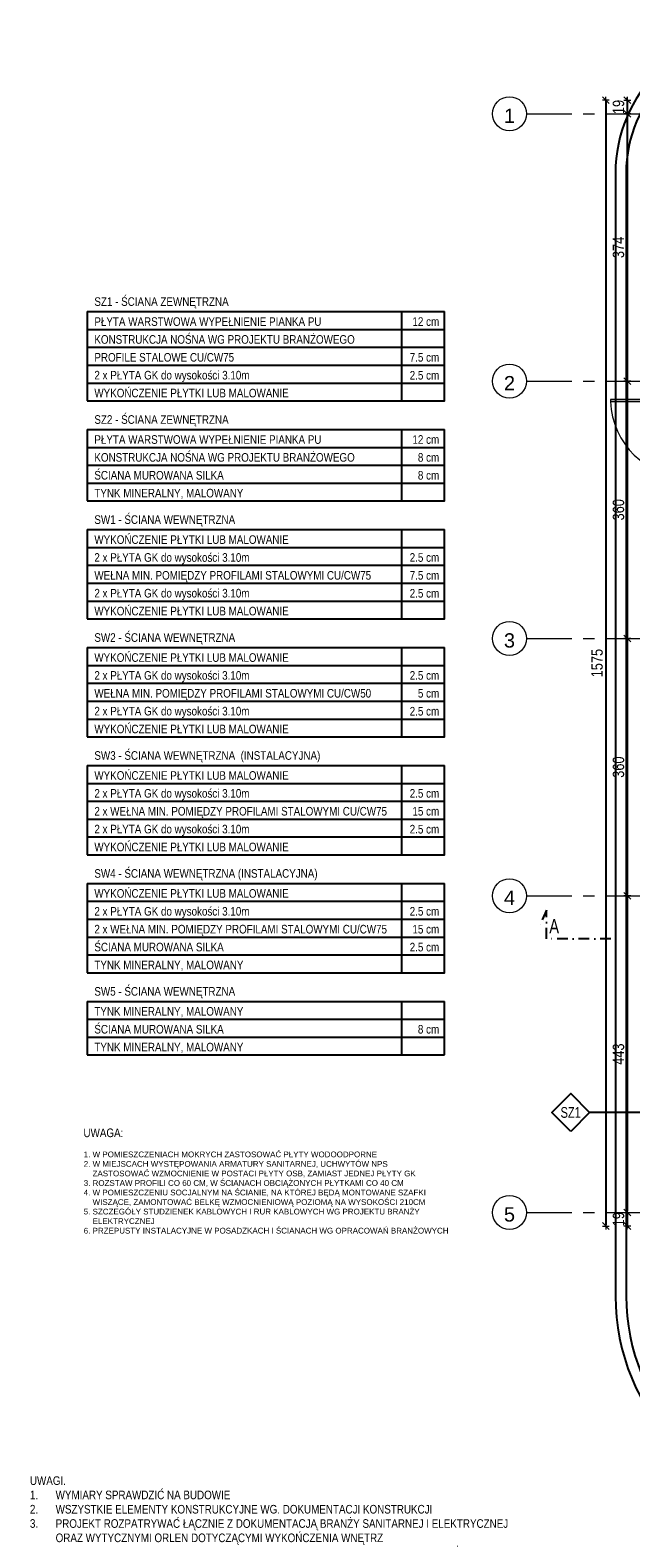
# Model space of a CAD drawing. Header units: centimetres. Extents: x 4120 to 19220, y -7417 to 180.
# Tile 8 of 223: x 7860 to 8701, y -5937 to -3828. Entities that reach past the tile are written whole.
import ezdxf
from ezdxf.enums import TextEntityAlignment as Align

# ---------------------------------------------------------------- set-up
doc = ezdxf.new("R2010")
doc.units = ezdxf.units.CM
doc.linetypes.add('DASHDOT', pattern=[1, 0.5, -0.25, 0, -0.25])
doc.linetypes.add('Linia siatki', pattern=[22.225, 12.7, -3.175, 3.175, -3.175])
for name, color, linetype in [('0 @ 1', 7, 'Continuous'), ('A_krawężniki', 8, 'Continuous'), ('A_opisy', 7, 'Continuous'), ('A_opisy @ 1', 7, 'Continuous')]:
    doc.layers.add(name, color=color, linetype=linetype)
for name, color, linetype, lineweight in [('A_Drzwi', 30, 'Continuous', 20), ('A_Osie', 8, 'Continuous', 9), ('A_Wymiary', 8, 'Continuous', 9)]:
    doc.layers.add(name, color=color, linetype=linetype, lineweight=lineweight)
doc.styles.add('ARAL', font='ARIALN.TTF', dxfattribs={"height": 0.12})
doc.styles.add('Arial', font='arial.ttf', dxfattribs={"height": 25})
doc.styles.add('em4_PB-100', font='simplex.shx', dxfattribs={"width": 0.7, "height": 15})
doc.styles.add('marcin', font='arial.ttf', dxfattribs={"width": 0.8, "height": 16})
doc.styles.add('PB-100', font='simplex.shx', dxfattribs={"width": 0.7, "height": 15})
doc.styles.get("Standard").update_dxf_attribs({"font": 'arial.ttf'})
doc.styles.add('style1', font='ARIALN.TTF', dxfattribs={"width": 0.9})
doc.dimstyles.new('WYM A PROJEKT', dxfattribs={"dimscale": 2, "dimtxt": 16, "dimasz": 0.8, "dimexe": 6, "dimexo": 30, "dimgap": 2, "dimtad": 1, "dimdec": 0, "dimzin": 9, "dimdsep": 46, "dimtxsty": 'marcin', "dimblk": 'WW', "dimcen": 0, "dimdle": 6, "dimse1": 1, "dimse2": 1, "dimclrt": 7, "dimadec": 0, "dimazin": 0, "dimtfac": 1, "dimtdec": 0, "dimtix": 1, "dimtmove": 2, "dimatfit": 3, "dimldrblk": 'WW', "dimfxl": 1, "dimtolj": 1, "dimtzin": 0, "dimarcsym": 0})

# ---------------------------------------------------------------- blocks, each defined once
blk = doc.blocks.new('WW')
at = {"color": 80, "ltscale": 2}
blk.add_line((3, 3), (-3, -3), dxfattribs=at)
at = {"ltscale": 2}
for p, q in [((-3, 0), (3, 0)), ((0, -3), (0, 3))]:
    blk.add_line(p, q, dxfattribs=at)
blk = doc.blocks.new('*D2048')
at = {"layer": 'A_Wymiary', "color": 0, "lineweight": -2}
for p, q in [((8695.6, -3924.1), (8695.6, -3922.5)), ((8695.6, -3925.7), (8695.6, -3944.7)), ((8695.6, -3946.3), (8695.6, -3947.9))]:
    blk.add_line(p, q, dxfattribs=at)
at = {"layer": 'Defpoints', "color": 0}
for p in [(8778.1, -3925.7), (8695.6, -3944.7), (8778.1, -3944.7)]:
    blk.add_point(p, dxfattribs=at)
at = {"layer": 'A_Wymiary', "color": 0, "lineweight": -2, "xscale": 1.6, "yscale": 1.6, "zscale": 1.6}
for p, rotation in [((8695.6, -3925.7), 270), ((8695.6, -3944.7), 90)]:
    blk.add_blockref('WW', p, dxfattribs=dict(at, rotation=rotation))
at = {"layer": 'A_Wymiary', "color": 7, "insert": (8683.4, -3935.2), "char_height": 16, "attachment_point": 5, "rotation": 90, "style": 'marcin'}
blk.add_mtext('\\A1;19', dxfattribs=at)
blk = doc.blocks.new('*D2049')
at = {"layer": 'A_Wymiary', "color": 0, "lineweight": -2}
blk.add_line((8695.6, -3946.3), (8695.6, -4317.1), dxfattribs=at)
at = {"layer": 'Defpoints', "color": 0}
for p in [(8778.1, -3944.7), (8695.6, -4318.7), (8695.6, -4318.7)]:
    blk.add_point(p, dxfattribs=at)
at = {"layer": 'A_Wymiary', "color": 0, "lineweight": -2, "xscale": 1.6, "yscale": 1.6, "zscale": 1.6}
for p, rotation in [((8695.6, -3944.7), 90), ((8695.6, -4318.7), 270)]:
    blk.add_blockref('WW', p, dxfattribs=dict(at, rotation=rotation))
at = {"layer": 'A_Wymiary', "color": 7, "insert": (8683.4, -4131.7), "char_height": 16, "attachment_point": 5, "rotation": 90, "style": 'marcin'}
blk.add_mtext('\\A1;374', dxfattribs=at)
blk = doc.blocks.new('*D2050')
at = {"layer": 'A_Wymiary', "color": 0, "lineweight": -2}
blk.add_line((8695.6, -4320.3), (8695.6, -4677.1), dxfattribs=at)
at = {"layer": 'Defpoints', "color": 0}
for p in [(8695.6, -4318.7), (8695.6, -4678.7), (8695.6, -4678.7)]:
    blk.add_point(p, dxfattribs=at)
at = {"layer": 'A_Wymiary', "color": 0, "lineweight": -2, "xscale": 1.6, "yscale": 1.6, "zscale": 1.6}
for p, rotation in [((8695.6, -4318.7), 90), ((8695.6, -4678.7), 270)]:
    blk.add_blockref('WW', p, dxfattribs=dict(at, rotation=rotation))
at = {"layer": 'A_Wymiary', "color": 7, "insert": (8683.4, -4498.7), "char_height": 16, "attachment_point": 5, "rotation": 90, "style": 'marcin'}
blk.add_mtext('\\A1;360', dxfattribs=at)
blk = doc.blocks.new('*D2051')
at = {"layer": 'A_Wymiary', "color": 0, "lineweight": -2}
blk.add_line((8695.6, -4680.3), (8695.6, -5037.1), dxfattribs=at)
at = {"layer": 'Defpoints', "color": 0}
for p in [(8695.6, -4678.7), (8695.6, -5038.7), (8695.6, -5038.7)]:
    blk.add_point(p, dxfattribs=at)
at = {"layer": 'A_Wymiary', "color": 0, "lineweight": -2, "xscale": 1.6, "yscale": 1.6, "zscale": 1.6}
for p, rotation in [((8695.6, -4678.7), 90), ((8695.6, -5038.7), 270)]:
    blk.add_blockref('WW', p, dxfattribs=dict(at, rotation=rotation))
at = {"layer": 'A_Wymiary', "color": 7, "insert": (8683.4, -4858.7), "char_height": 16, "attachment_point": 5, "rotation": 90, "style": 'marcin'}
blk.add_mtext('\\A1;360', dxfattribs=at)
blk = doc.blocks.new('*D2052')
at = {"layer": 'A_Wymiary', "color": 0, "lineweight": -2}
blk.add_line((8695.6, -5040.3), (8695.6, -5480.1), dxfattribs=at)
at = {"layer": 'Defpoints', "color": 0}
for p in [(8695.6, -5038.7), (8695.6, -5481.7), (9029.1, -5481.7)]:
    blk.add_point(p, dxfattribs=at)
at = {"layer": 'A_Wymiary', "color": 0, "lineweight": -2, "xscale": 1.6, "yscale": 1.6, "zscale": 1.6}
for p, rotation in [((8695.6, -5038.7), 90), ((8695.6, -5481.7), 270)]:
    blk.add_blockref('WW', p, dxfattribs=dict(at, rotation=rotation))
at = {"layer": 'A_Wymiary', "color": 7, "insert": (8683.4, -5260.2), "char_height": 16, "attachment_point": 5, "rotation": 90, "style": 'marcin'}
blk.add_mtext('\\A1;443', dxfattribs=at)
blk = doc.blocks.new('*D2053')
at = {"layer": 'A_Wymiary', "color": 0, "lineweight": -2}
for p, q in [((8695.6, -5480.1), (8695.6, -5478.5)), ((8695.6, -5481.7), (8695.6, -5500.7)), ((8695.6, -5502.3), (8695.6, -5503.9))]:
    blk.add_line(p, q, dxfattribs=at)
at = {"layer": 'Defpoints', "color": 0}
for p in [(8695.6, -5481.7), (8695.6, -5500.7), (8720.8, -5500.7)]:
    blk.add_point(p, dxfattribs=at)
at = {"layer": 'A_Wymiary', "color": 0, "lineweight": -2, "xscale": 1.6, "yscale": 1.6, "zscale": 1.6}
for p, rotation in [((8695.6, -5481.7), 270), ((8695.6, -5500.7), 90)]:
    blk.add_blockref('WW', p, dxfattribs=dict(at, rotation=rotation))
at = {"layer": 'A_Wymiary', "color": 7, "insert": (8683.4, -5491.2), "char_height": 16, "attachment_point": 5, "rotation": 90, "style": 'marcin'}
blk.add_mtext('\\A1;19', dxfattribs=at)
blk = doc.blocks.new('*D2063')
at = {"layer": 'A_Wymiary', "color": 0, "lineweight": -2}
blk.add_line((8665.6, -3927.3), (8665.6, -5499.1), dxfattribs=at)
at = {"layer": 'Defpoints', "color": 0}
for p in [(8778.1, -3925.7), (8665.6, -5500.7), (8778.1, -5500.7)]:
    blk.add_point(p, dxfattribs=at)
at = {"layer": 'A_Wymiary', "color": 0, "lineweight": -2, "xscale": 1.6, "yscale": 1.6, "zscale": 1.6}
for p, rotation in [((8665.6, -3925.7), 90), ((8665.6, -5500.7), 270)]:
    blk.add_blockref('WW', p, dxfattribs=dict(at, rotation=rotation))
at = {"layer": 'A_Wymiary', "color": 7, "insert": (8653.4, -4713.2), "char_height": 16, "attachment_point": 5, "rotation": 90, "style": 'marcin'}
blk.add_mtext('\\A1;1575', dxfattribs=at)
blk = doc.blocks.new('em4_el-ozn_50i100')
at = {"color": 3}
blk.add_lwpolyline([(0, -73.2), (26.5, -46.7), (0, -20.1), (-26.5, -46.7)], close=True, dxfattribs=at)
at = {"linetype": 'Continuous', "lineweight": 0, "style": 'PB-100', "width": 0.7}
blk.add_attdef('SYMBOL', text='', height=15, rotation=0, dxfattribs=at).set_placement((0, -46.7), align=Align.MIDDLE_CENTER)
blk = doc.blocks.new('Siatka - M_Symbol siatki - okrąg-24584-4 Piętro 2 bud 2 parter bud 1')
at = {"layer": 'A_Osie', "color": 7}
blk.add_circle((0, 0), 4.77, dxfattribs=at)

msp = doc.modelspace()

# ---------------------------------------------------------------- linework, layer by layer
at = {"color": 3}
msp.add_lwpolyline([(8643, -5341.62), (8853, -5341.62)], dxfattribs=at)
at = {"layer": 'A_Drzwi'}
msp.add_lwpolyline([(8781.22, -4344.23), (8672.22, -4344.23), (8672.22, -4347.37, 0.4007983), (8781.22, -4453.23)], format="xyb", dxfattribs=at)
msp.add_lwpolyline([(8781.22, -4347.38), (8672.22, -4347.37), (8781.22, -4347.38)], dxfattribs=at)
at = {"layer": 'A_krawężniki', "color": 250, "transparency": 33554610}
msp.add_lwpolyline([(10130.48, -4027.72, 0.4142136), (9930.47, -3827.73), (8879.08, -3827.73, 0.4142059), (8679.08, -4027.72), (8679.08, -5598.74, 0.4142288), (8979.08, -5898.73), (9830.48, -5898.73, 0.4142059), (10130.48, -5598.74), (10130.48, -4027.72)], format="xyb", dxfattribs=at)
msp.add_lwpolyline([(10115.48, -4027.72, 0.4142136), (9930.47, -3842.73), (8879.08, -3842.73, 0.4142059), (8694.08, -4027.72), (8694.08, -5598.74, 0.4142288), (8979.08, -5883.73), (9830.48, -5883.73, 0.4142059), (10115.48, -5598.74)], format="xyb", close=True, dxfattribs=at)
at = {"layer": 'A_opisy', "linetype": 'Continuous', "ltscale": 0.5}
for p, q in [((7940.16, -4221.41), (7940.16, -4346.41)), ((8380.16, -4346.41), (8380.16, -4221.41)), ((7940.15, -4386.41), (7940.15, -4486.41)), ((8380.15, -4486.42), (8380.15, -4386.41)), ((7940.15, -4526.41), (7940.15, -4651.41)), ((8380.15, -4651.41), (8380.15, -4526.41)), ((7940.15, -4691.41), (7940.15, -4816.41)), ((8380.15, -4816.41), (8380.15, -4691.41)), ((7940.15, -4856.41), (7940.15, -4981.41)), ((8380.15, -4981.41), (8380.15, -4856.41)), ((7940.15, -5021.41), (7940.15, -5146.41)), ((8380.15, -5146.41), (8380.15, -5021.41)), ((7940.15, -5186.41), (7940.15, -5261.41)), ((8380.15, -5261.41), (8380.15, -5186.41))]:
    msp.add_line(p, q, dxfattribs=at)
for points in [[(7940.16, -4221.41), (8440.16, -4221.41)], [(7940.16, -4346.41), (8440.16, -4346.41), (8440.16, -4221.41)], [(7940.16, -4246.41), (8440.16, -4246.41)], [(7940.16, -4271.41), (8440.16, -4271.41)], [(7940.16, -4296.41), (8440.16, -4296.41)], [(7940.16, -4296.41), (8440.16, -4296.41)], [(7940.16, -4321.41), (8440.16, -4321.42)], [(7940.15, -4386.41), (8440.15, -4386.41)], [(7940.15, -4486.41), (8440.15, -4486.41), (8440.15, -4386.41)], [(7940.15, -4411.41), (8440.15, -4411.41)], [(7940.15, -4436.41), (8440.15, -4436.41)], [(7940.15, -4436.41), (8440.15, -4436.41)], [(7940.15, -4461.41), (8440.15, -4461.42)], [(7940.15, -4526.41), (8440.15, -4526.41)], [(7940.15, -4651.41), (8440.15, -4651.41), (8440.15, -4526.41)], [(7940.15, -4551.41), (8440.15, -4551.41)], [(7940.15, -4576.41), (8440.15, -4576.41)], [(7940.15, -4601.41), (8440.15, -4601.41)], [(7940.15, -4601.41), (8440.15, -4601.41)], [(7940.15, -4626.41), (8440.15, -4626.42)], [(7940.15, -4691.41), (8440.15, -4691.41)], [(7940.15, -4816.41), (8440.15, -4816.41), (8440.15, -4691.41)], [(7940.15, -4716.41), (8440.15, -4716.41)], [(7940.15, -4741.41), (8440.15, -4741.41)], [(7940.15, -4766.41), (8440.15, -4766.41)], [(7940.15, -4766.41), (8440.15, -4766.41)], [(7940.15, -4791.41), (8440.15, -4791.42)], [(7940.15, -4856.41), (8440.15, -4856.41)], [(7940.15, -4981.41), (8440.15, -4981.41), (8440.15, -4856.41)], [(7940.15, -4881.41), (8440.15, -4881.41)], [(7940.15, -4906.41), (8440.15, -4906.41)], [(7940.15, -4931.41), (8440.15, -4931.41)], [(7940.15, -4931.41), (8440.15, -4931.41)], [(7940.15, -4956.41), (8440.15, -4956.42)], [(7940.15, -5021.41), (8440.15, -5021.41)], [(7940.15, -5146.41), (8440.15, -5146.41), (8440.15, -5021.41)], [(7940.15, -5046.41), (8440.15, -5046.41)], [(7940.15, -5071.41), (8440.15, -5071.41)], [(7940.15, -5096.41), (8440.15, -5096.41)], [(7940.15, -5096.41), (8440.15, -5096.41)], [(7940.15, -5121.41), (8440.15, -5121.42)], [(7940.15, -5186.41), (8440.15, -5186.41)], [(8440.15, -5261.41), (8440.15, -5186.41)], [(7940.15, -5211.41), (8440.15, -5211.41)], [(7940.15, -5236.41), (8440.15, -5236.41)], [(7940.15, -5261.41), (8440.15, -5261.41)], [(7940.15, -5261.41), (8440.15, -5261.41)]]:
    msp.add_lwpolyline(points, dxfattribs=at)
at = {"layer": 'A_opisy', "color": 6, "linetype": 'DASHDOT', "ltscale": 30}
msp.add_lwpolyline([(8672.59, -5098.73), (8582.59, -5098.73), (8582.59, -5058.73), (8572.05, -5083.59)], dxfattribs=at)
at = {"layer": 'A_Osie', "linetype": 'Linia siatki', "ltscale": 5}
for p, q in [((8554.73, -3944.73), (10254.82, -3944.73)), ((8554.73, -4318.73), (10254.82, -4318.73)), ((8554.73, -4678.73), (10254.82, -4678.73)), ((8554.73, -5038.73), (10254.82, -5038.73)), ((8554.73, -5481.73), (10254.82, -5481.73))]:
    msp.add_line(p, q, dxfattribs=at)

# ---------------------------------------------------------------- block references
at = {"color": 6}
ref = msp.add_blockref('em4_el-ozn_50i100', (8616.46, -5295.12), dxfattribs=dict(at, xscale=-1, rotation=0.003234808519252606))
ref.add_attrib('SYMBOL', 'SZ1', dxfattribs={"layer": '0 @ 1', "linetype": 'Continuous', "lineweight": 0, "height": 15, "rotation": 0.00323, "style": 'style1', "width": 0.9}).set_placement((8616.47, -5341.79), align=Align.MIDDLE)

# ---------------------------------------------------------------- texts
at = {"insert": (7935.26, -5396.5), "char_height": 8, "width": 523.5704, "attachment_point": 1}
msp.add_mtext('1. W POMIESZCZENIACH MOKRYCH ZASTOSOWAĆ PŁYTY WODOODPORNE\\P2. W MIEJSCACH WYSTĘPOWANIA ARMATURY SANITARNEJ, UCHWYTÓW NPS \\P    ZASTOSOWAĆ WZMOCNIENIE W POSTACI PŁYTY OSB, ZAMIAST JEDNEJ PŁYTY GK\\P3. ROZSTAW PROFILI CO 60 CM, W ŚCIANACH OBCIĄŻONYCH PŁYTKAMI CO 40 CM\\P4. W POMIESZCZENIU SOCJALNYM NA ŚCIANIE, NA KTÓREJ BĘDĄ MONTOWANE SZAFKI\\P    WISZĄCE, ZAMONTOWAĆ BELKĘ WZMOCNIENIOWĄ POZIOMĄ NA WYSOKOŚCI 210CM\\P5. SZCZEGÓŁY STUDZIENEK KABLOWYCH I RUR KABLOWYCH WG PROJEKTU BRANŻY\\P    ELEKTRYCZNEJ\\P\\pxqj;6. PRZEPUSTY INSTALACYJNE W POSADZKACH I ŚCIANACH WG OPRACOWAŃ BRANŻOWYCH\\P\\P\\P\\pq*;', dxfattribs=at)
at = {"layer": 'A_opisy', "linetype": 'Continuous', "ltscale": 0.5, "style": 'ARAL'}
for s, p in [('SZ1 - ŚCIANA ZEWNĘTRZNA', (7950.16, -4213.45)), ('PŁYTA WARSTWOWA WYPEŁNIENIE PIANKA PU', (7950.16, -4241.41)), ('KONSTRUKCJA NOŚNA WG PROJEKTU BRANŻOWEGO', (7950.16, -4266.41)), ('PROFILE STALOWE CU/CW75', (7950.16, -4291.41)), ('2 x PŁYTA GK do wysokości 3.10m', (7950.16, -4316.41)), ('WYKOŃCZENIE PŁYTKI LUB MALOWANIE', (7950.16, -4341.41)), ('SZ2 - ŚCIANA ZEWNĘTRZNA', (7950.16, -4378.45)), ('PŁYTA WARSTWOWA WYPEŁNIENIE PIANKA PU', (7950.15, -4406.41)), ('KONSTRUKCJA NOŚNA WG PROJEKTU BRANŻOWEGO', (7950.16, -4431.41)), ('ŚCIANA MUROWANA SILKA', (7950.15, -4456.41)), ('TYNK MINERALNY, MALOWANY', (7950.15, -4481.41)), ('SW1 - ŚCIANA WEWNĘTRZNA', (7950.15, -4518.45)), ('WYKOŃCZENIE PŁYTKI LUB MALOWANIE', (7950.15, -4546.41)), ('2 x PŁYTA GK do wysokości 3.10m', (7950.15, -4571.42)), ('WEŁNA MIN. POMIĘDZY PROFILAMI STALOWYMI CU/CW75', (7950.15, -4596.42)), ('2 x PŁYTA GK do wysokości 3.10m', (7950.15, -4621.41)), ('WYKOŃCZENIE PŁYTKI LUB MALOWANIE', (7950.15, -4646.41)), ('SW2 - ŚCIANA WEWNĘTRZNA', (7950.15, -4683.45)), ('WYKOŃCZENIE PŁYTKI LUB MALOWANIE', (7950.15, -4711.41)), ('2 x PŁYTA GK do wysokości 3.10m', (7950.15, -4736.42)), ('WEŁNA MIN. POMIĘDZY PROFILAMI STALOWYMI CU/CW50', (7950.15, -4761.42)), ('2 x PŁYTA GK do wysokości 3.10m', (7950.15, -4786.41)), ('WYKOŃCZENIE PŁYTKI LUB MALOWANIE', (7950.15, -4811.41)), ('SW3 - ŚCIANA WEWNĘTRZNA  (INSTALACYJNA)', (7950.15, -4848.45)), ('WYKOŃCZENIE PŁYTKI LUB MALOWANIE', (7950.15, -4876.41)), ('2 x PŁYTA GK do wysokości 3.10m', (7950.15, -4901.42)), ('2 x WEŁNA MIN. POMIĘDZY PROFILAMI STALOWYMI CU/CW75', (7950.15, -4926.42)), ('2 x PŁYTA GK do wysokości 3.10m', (7950.15, -4951.41)), ('WYKOŃCZENIE PŁYTKI LUB MALOWANIE', (7950.15, -4976.41)), ('SW4 - ŚCIANA WEWNĘTRZNA (INSTALACYJNA)', (7950.15, -5013.45)), ('WYKOŃCZENIE PŁYTKI LUB MALOWANIE', (7950.15, -5041.41)), ('2 x PŁYTA GK do wysokości 3.10m', (7950.15, -5066.42)), ('2 x WEŁNA MIN. POMIĘDZY PROFILAMI STALOWYMI CU/CW75', (7950.15, -5091.42)), ('ŚCIANA MUROWANA SILKA', (7950.15, -5116.41)), ('TYNK MINERALNY, MALOWANY', (7950.15, -5141.41)), ('SW5 - ŚCIANA WEWNĘTRZNA', (7950.15, -5178.45)), ('TYNK MINERALNY, MALOWANY', (7950.15, -5206.41)), ('ŚCIANA MUROWANA SILKA', (7950.15, -5231.41)), ('TYNK MINERALNY, MALOWANY', (7950.15, -5256.41)), ('UWAGA:', (7934.94, -5376.3))]:
    msp.add_text(s, height=12, dxfattribs=at).set_placement(p)
for s, p in [('12 cm', (8432.54, -4241.42)), ('7.5 cm', (8432.53, -4291.42)), ('2.5 cm', (8432.53, -4316.52)), ('12 cm', (8432.53, -4406.42)), ('8 cm', (8432.53, -4431.42)), ('8 cm', (8432.53, -4456.42)), ('2.5 cm', (8432.53, -4571.42)), ('7.5 cm', (8432.53, -4596.42)), ('2.5 cm', (8432.53, -4621.52)), ('2.5 cm', (8432.53, -4736.42)), ('5 cm', (8432.53, -4761.42)), ('2.5 cm', (8432.53, -4786.52)), ('2.5 cm', (8432.53, -4901.42)), ('15 cm', (8432.53, -4926.42)), ('2.5 cm', (8432.53, -4951.52)), ('2.5 cm', (8432.53, -5066.42)), ('15 cm', (8432.53, -5091.42)), ('2.5 cm', (8432.53, -5116.52)), ('8 cm', (8432.53, -5231.42))]:
    msp.add_text(s, height=12, dxfattribs=at).set_placement(p, align=Align.RIGHT)
at = {"layer": 'A_opisy', "insert": (7860.01, -5850.88), "char_height": 12, "width": 682.8128, "attachment_point": 1, "rotation": 359.9994, "style": 'em4_PB-100'}
msp.add_mtext('\\fArial Narrow|b0|i0|c238;\\W1;UWAGI.\\P\\pxi-3,l3t3;1.^IWYMIARY SPRAWDZIĆ NA BUDOWIE\\P2.^IWSZYSTKIE ELEMENTY KONSTRUKCYJNE WG. DOKUMENTACJI KONSTRUKCJI\\P3.^IPROJEKT ROZPATRYWAĆ ŁĄCZNIE Z DOKUMENTACJĄ BRANŻY SANITARNEJ I ELEKTRYCZNEJ ORAZ WYTYCZNYMI ORLEN DOTYCZĄCYMI WYKOŃCZENIA WNĘTRZ\\P4.   ^IPRZEBIEG WSZYSTKICH INSTALACJI ORAZ PRZYŁĄCZY WG. DOKUMENTACJI BRANŻY SANITARNEJ ORAZ ELEKTRYCZNEJ\\P5.^IPOSADZKI DYLATOWAĆ ZG Z ZALECENIEM ICH PRODUCENTA\\P6.^IPROJEKT PRZYGOTOWANO W OPARCIU O REFERENCYJNE MATERIAŁY I TECHNOLOGIE. AUTOR PROJEKTU DOPUSZCZA ZMIANĘ PRZEDSTAWIONYCH MATERIAŁÓW POD WARUNKIEM ZACHOWANIA CHARAKTERYSTYCZNYCH PARAMETRÓW JAKOŚCIOWYCH. W PRZYPADKU ZMIAN, WYKONAWCA PRZEDSTAWI PRÓBKI MATRERIAŁÓW, OPRACUJE DETALE ROZWIĄZAŃ DO AKCEPTACJI PRZEZ AUTORA PROJEKTU\\P7.^IRYSUNKI ROZPATRYWAĆ Z POZOSTAŁYMI RYSUNKAMI I OPISAMI, PROJEKTÓW BRANŻOWYCH\\P8.^IO WSZELKICH ZAUWAŻALNYCH NIEZGODNOŚCIACH NALEŻY BEZZWŁOCZNIE POINFORMOWAĆ PROJEKTANTA CELEM ICH WYJAŚNIEŃ', dxfattribs=at)
at = {"layer": 'A_opisy @ 1', "color": 6, "style": 'style1', "width": 0.9}
msp.add_text('A', height=20, rotation=0.00059, dxfattribs=at).set_placement((8586.52, -5091.37))
at = {"layer": 'A_Osie', "color": 1, "char_height": 20, "width": 4.9901, "attachment_point": 5, "line_spacing_factor": 0.941778, "style": 'Arial', "bg_fill": 3, "box_fill_scale": 1.25, "bg_fill_color": 256, "bg_fill_true_color": 13158600, "bg_fill_transparency": 0}
for s, insert in [('1', (8530.86, -3947.6)), ('2', (8530.86, -4321.6)), ('3', (8530.86, -4681.6)), ('4', (8530.86, -5041.6)), ('5', (8530.86, -5484.6))]:
    msp.add_mtext(s, dxfattribs=dict(at, insert=insert))

# ---------------------------------------------------------------- dimensions: what is measured, and where the dimension line sits
at = {"layer": 'A_Wymiary'}
for base, p1, p2, override, picture, middle in [((8665.58, -5500.73), (8778.08, -3925.73), (8778.08, -5500.73), {"dimdsep": 44}, '*D2063', (8653.41, -4713.23)), ((8695.58, -3944.73), (8778.08, -3925.73), (8778.08, -3944.73), {"dimdec": 1}, '*D2048', (8683.41, -3935.23)), ((8695.58, -4318.73), (8778.08, -3944.73), (8695.58, -4318.73), {"dimdsep": 44}, '*D2049', (8683.41, -4131.73)), ((8695.58, -4678.73), (8695.58, -4318.73), (8695.58, -4678.73), {"dimdsep": 44}, '*D2050', (8683.41, -4498.73)), ((8695.58, -5038.73), (8695.58, -4678.73), (8695.58, -5038.73), {"dimdsep": 44}, '*D2051', (8683.41, -4858.73)), ((8695.58, -5481.73), (8695.58, -5038.73), (9029.14, -5481.73), {"dimdsep": 44}, '*D2052', (8683.41, -5260.23)), ((8695.58, -5500.73), (8695.58, -5481.73), (8720.78, -5500.73), {"dimdsep": 44}, '*D2053', (8683.41, -5491.23))]:
    dim = msp.add_linear_dim(base=base, p1=p1, p2=p2, angle=90, dimstyle='WYM A PROJEKT', override=override, dxfattribs=at)
    dim.commit()
    dim.dimension.update_dxf_attribs({"geometry": picture, "text_midpoint": middle})

# ---------------------------------------------------------------- next in the draw order: block references
at = {"layer": 'A_Osie', "color": 10, "lineweight": 5, "xscale": 4.999999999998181, "yscale": 4.999999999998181, "zscale": 4.999999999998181, "rotation": 270}
for p in [(8530.86, -3944.73), (8530.86, -4318.73), (8530.86, -4678.73), (8530.86, -5038.73), (8530.86, -5481.73)]:
    msp.add_blockref('Siatka - M_Symbol siatki - okrąg-24584-4 Piętro 2 bud 2 parter bud 1', p, dxfattribs=at)

doc.saveas('drawing.dxf')
